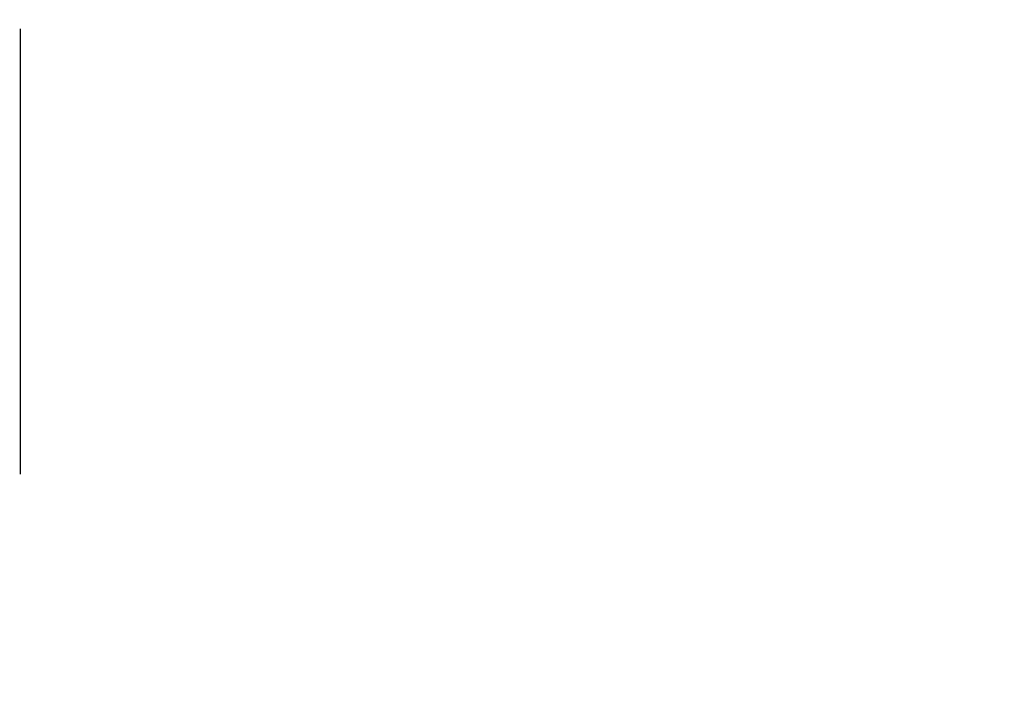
# Model space of a CAD drawing. Header units: inches. Extents: x -7742690772 to -3865980171, y -13316213144 to -6657882739.
# Tile 4 of 23: x -3873041165 to -3873039452, y -6657923692 to -6657922529. Entities that reach past the tile are written whole.
import ezdxf

# ---------------------------------------------------------------- set-up
doc = ezdxf.new("R2010")
doc.units = ezdxf.units.IN
doc.header["$MEASUREMENT"] = 0
doc.layers.add('SECTION', color=7, linetype='Continuous')

msp = doc.modelspace()

# ---------------------------------------------------------------- hatches: boundary and pattern name
at = {"layer": 'SECTION', "ltscale": 20}
h = msp.add_hatch(dxfattribs=at)
h.set_pattern_fill('AR-B88', color=128, scale=250, style=0)
h.set_pattern_definition([(0, (-3873041165, -6657923692), (0, 2000), []), (90, (-3873041165, -6657923692.1), (-1000, 2000), [2000, -2000])])
edge = h.paths.add_edge_path(flags=16)
edge.add_ellipse((-3873040308.662034, -6657923340.368886), major_axis=(856.395067, 0), ratio=0.4107140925, start_angle=252.374621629, end_angle=606.686693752, ccw=False)
edge.add_line((-3873040650.205056, -6657923662.796905), (-3873040567.971663, -6657923662.796905))
edge.add_line((-3873040567.971663, -6657923662.796905), (-3873040567.971663, -6657923675.590857))
edge = h.paths.add_edge_path()
edge.add_line((-3873039452.336571, -6657923335.884522), (-3873039452.336571, -6657922529.124069))
edge.add_ellipse((-3873040308.662034, -6657922524.639705), major_axis=(856.395067, 0), ratio=0.4107140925, start_angle=180.730502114, end_angle=359.269497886, ccw=False)
edge.add_line((-3873041164.987496, -6657922529.124068), (-3873041164.987496, -6657923335.884521))
edge.add_ellipse((-3873040308.662034, -6657923340.368886), major_axis=(856.395067, 0), ratio=0.4107140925, start_angle=179.269497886, end_angle=360.730502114)

doc.saveas('drawing.dxf')
